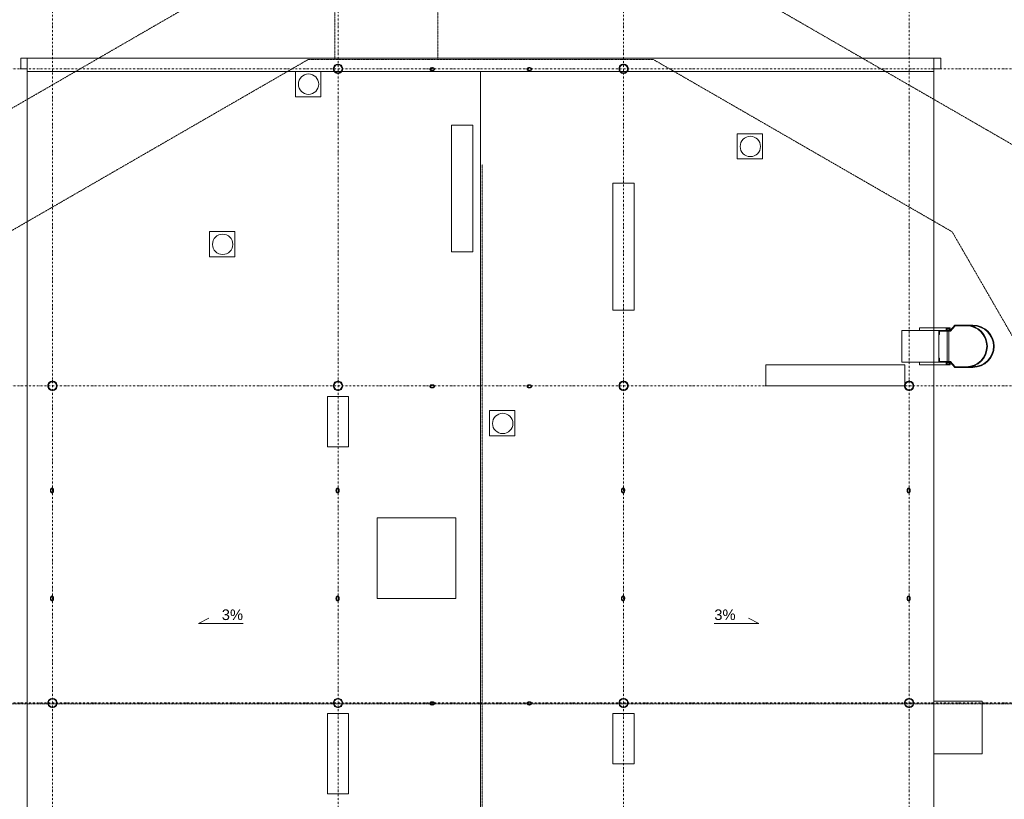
# Model space of a CAD drawing. Header units: centimetres. Extents: x -1589 to 108054, y -205274 to 31709.
# Tile 91 of 256: x 777 to 2639, y 6867 to 8342. Entities that reach past the tile are written whole.
import ezdxf

# ---------------------------------------------------------------- set-up
doc = ezdxf.new("R2010")
doc.units = ezdxf.units.CM
doc.header["$LTSCALE"] = 0.01
doc.header["$MEASUREMENT"] = 0
for name, pattern in [('Kropki i Kreski', [72, 36, -18, 0, -18]), ('Przerywana długa', [100, 50, -50]), ('Wipeout_Contour', [100, 0, -100])]:
    doc.linetypes.add(name, pattern=pattern)
for name, color, linetype in [('2_dachy.ISTN', 7, 'Continuous'), ('2_lądowisko_IFC.ISTN', 7, 'Continuous'), ('2_umeblowanie.ISTN', 7, 'Continuous'), ('2_ściany wewnętrzne.ISTN', 7, 'Continuous'), ('2_ściany zewnętrzne.ISTN', 7, 'Continuous'), ('3_linie 2D .ISTN', 7, 'Continuous'), ('4_osie.ISTN', 7, 'Continuous'), ('5_opisy.K_IR', 7, 'Continuous')]:
    doc.layers.add(name, color=color, linetype=linetype)
doc.styles.add('GENERATED_STYLE_1', font='txt')

msp = doc.modelspace()

# ---------------------------------------------------------------- linework, layer by layer
at = {"layer": '2_lądowisko_IFC.ISTN', "color": 8, "linetype": 'Continuous', "lineweight": 5, "flags": 128}
for points in [[(830.10428, 7646.58617), (831.15543, 7644.28447), (832.81246, 7642.37216), (834.94113, 7641.00414), (837.36899, 7640.29126), (839.89935, 7640.29126), (842.32721, 7641.00414), (844.45588, 7642.37216), (846.11292, 7644.28447), (847.16406, 7646.58617), (847.52417, 7649.09077), (847.16406, 7651.59537), (846.11292, 7653.89707), (844.45588, 7655.80938), (842.32721, 7657.1774), (839.89935, 7657.89028), (837.36899, 7657.89028), (834.94113, 7657.1774), (832.81246, 7655.80938), (831.15543, 7653.89707), (830.10428, 7651.59537), (829.74417, 7649.09077)], [(830.99417, 7649.09077), (831.3681, 7651.45166), (832.45328, 7653.58145), (834.14349, 7655.27166), (836.27328, 7656.35684), (838.63417, 7656.73077), (840.99506, 7656.35684), (843.12485, 7655.27166), (844.81506, 7653.58145), (845.90024, 7651.45166), (846.27417, 7649.09077), (845.90024, 7646.72988), (844.81506, 7644.60009), (843.12485, 7642.90988), (840.99506, 7641.8247), (838.63417, 7641.45077), (836.27328, 7641.8247), (834.14349, 7642.90988), (832.45328, 7644.60009), (831.3681, 7646.72988)], [(1370.10428, 7646.58617), (1371.15543, 7644.28447), (1372.81246, 7642.37216), (1374.94113, 7641.00414), (1377.36899, 7640.29126), (1379.89935, 7640.29126), (1382.32721, 7641.00414), (1384.45588, 7642.37216), (1386.11292, 7644.28447), (1387.16406, 7646.58617), (1387.52417, 7649.09077), (1387.16406, 7651.59537), (1386.11292, 7653.89707), (1384.45588, 7655.80938), (1382.32721, 7657.1774), (1379.89935, 7657.89028), (1377.36899, 7657.89028), (1374.94113, 7657.1774), (1372.81246, 7655.80938), (1371.15543, 7653.89707), (1370.10428, 7651.59537), (1369.74417, 7649.09077)], [(1371.3681, 7651.45166), (1372.45328, 7653.58145), (1374.14349, 7655.27166), (1376.27328, 7656.35684), (1378.63417, 7656.73077), (1380.99506, 7656.35684), (1383.12485, 7655.27166), (1384.81506, 7653.58145), (1385.90024, 7651.45166), (1386.27417, 7649.09077), (1385.90024, 7646.72988), (1384.81506, 7644.60009), (1383.12485, 7642.90988), (1380.99506, 7641.8247), (1378.63417, 7641.45077), (1376.27328, 7641.8247), (1374.14349, 7642.90988), (1372.45328, 7644.60009), (1371.3681, 7646.72988), (1370.99417, 7649.09077)], [(1909.74417, 7649.09077), (1910.10428, 7646.58617), (1911.15543, 7644.28447), (1912.81246, 7642.37216), (1914.94113, 7641.00414), (1917.36899, 7640.29126), (1919.89935, 7640.29126), (1922.32721, 7641.00414), (1924.45588, 7642.37216), (1926.11292, 7644.28447), (1927.16406, 7646.58617), (1927.52417, 7649.09077), (1927.16406, 7651.59537), (1926.11292, 7653.89707), (1924.45588, 7655.80938), (1922.32721, 7657.1774), (1919.89935, 7657.89028), (1917.36899, 7657.89028), (1914.94113, 7657.1774), (1912.81246, 7655.80938), (1911.15543, 7653.89707), (1910.10428, 7651.59537)], [(1911.3681, 7651.45166), (1912.45328, 7653.58145), (1914.14349, 7655.27166), (1916.27328, 7656.35684), (1918.63417, 7656.73077), (1920.99506, 7656.35684), (1923.12485, 7655.27166), (1924.81506, 7653.58145), (1925.90024, 7651.45166), (1926.27417, 7649.09077), (1925.90024, 7646.72988), (1924.81506, 7644.60009), (1923.12485, 7642.90988), (1920.99506, 7641.8247), (1918.63417, 7641.45077), (1916.27328, 7641.8247), (1914.14349, 7642.90988), (1912.45328, 7644.60009), (1911.3681, 7646.72988), (1910.99417, 7649.09077)], [(1552.46722, 7647.70257), (1552.71457, 7647.13698), (1553.11624, 7646.61572), (1553.6568, 7646.15884), (1554.31547, 7645.78389), (1555.06694, 7645.50527), (1555.88234, 7645.3337), (1556.73033, 7645.27577), (1557.57831, 7645.3337), (1558.39371, 7645.50527), (1559.14518, 7645.78389), (1559.80385, 7646.15884), (1560.34441, 7646.61572), (1560.74608, 7647.13698), (1560.99343, 7647.70257), (1561.07695, 7648.29077), (1560.99343, 7648.87897), (1560.74608, 7649.44456), (1560.34441, 7649.96581), (1559.80385, 7650.4227), (1559.14518, 7650.79765), (1558.39371, 7651.07627), (1557.57831, 7651.24784), (1556.73033, 7651.30577), (1555.88234, 7651.24784), (1555.06694, 7651.07627), (1554.31547, 7650.79765), (1553.6568, 7650.4227), (1553.11624, 7649.96581), (1552.71457, 7649.44456), (1552.46722, 7648.87897), (1552.3837, 7648.29077)], [(1553.35802, 7648.75606), (1553.55368, 7649.20347), (1553.87142, 7649.6158), (1554.29903, 7649.97722), (1554.82007, 7650.27382), (1555.41452, 7650.49422), (1556.05953, 7650.62994), (1556.73033, 7650.67577), (1557.40112, 7650.62994), (1558.04613, 7650.49422), (1558.64058, 7650.27382), (1559.16162, 7649.97722), (1559.58923, 7649.6158), (1559.90697, 7649.20347), (1560.10263, 7648.75606), (1560.1687, 7648.29077), (1560.10263, 7647.82548), (1559.90697, 7647.37807), (1559.58923, 7646.96573), (1559.16162, 7646.60432), (1558.64058, 7646.30771), (1558.04613, 7646.08732), (1557.40112, 7645.9516), (1556.73033, 7645.90577), (1556.05953, 7645.9516), (1555.41452, 7646.08732), (1554.82007, 7646.30771), (1554.29903, 7646.60432), (1553.87142, 7646.96573), (1553.55368, 7647.37807), (1553.35802, 7647.82548), (1553.29195, 7648.29077)], [(1736.27491, 7647.70257), (1736.52226, 7647.13698), (1736.92393, 7646.61572), (1737.46449, 7646.15884), (1738.12316, 7645.78389), (1738.87464, 7645.50527), (1739.69003, 7645.3337), (1740.53802, 7645.27577), (1741.386, 7645.3337), (1742.2014, 7645.50527), (1742.95287, 7645.78389), (1743.61155, 7646.15884), (1744.1521, 7646.61572), (1744.55378, 7647.13698), (1744.80112, 7647.70257), (1744.88464, 7648.29077), (1744.80112, 7648.87897), (1744.55378, 7649.44456), (1744.1521, 7649.96581), (1743.61155, 7650.4227), (1742.95287, 7650.79765), (1742.2014, 7651.07627), (1741.386, 7651.24784), (1740.53802, 7651.30577), (1739.69003, 7651.24784), (1738.87464, 7651.07627), (1738.12316, 7650.79765), (1737.46449, 7650.4227), (1736.92393, 7649.96581), (1736.52226, 7649.44456), (1736.27491, 7648.87897), (1736.19139, 7648.29077)], [(1737.09964, 7648.29077), (1737.16571, 7648.75606), (1737.36137, 7649.20347), (1737.67911, 7649.6158), (1738.10672, 7649.97722), (1738.62776, 7650.27382), (1739.22221, 7650.49422), (1739.86722, 7650.62994), (1740.53802, 7650.67577), (1741.20881, 7650.62994), (1741.85383, 7650.49422), (1742.44828, 7650.27382), (1742.96932, 7649.97722), (1743.39692, 7649.6158), (1743.71466, 7649.20347), (1743.91033, 7648.75606), (1743.97639, 7648.29077), (1743.91033, 7647.82548), (1743.71466, 7647.37807), (1743.39692, 7646.96573), (1742.96932, 7646.60432), (1742.44828, 7646.30771), (1741.85383, 7646.08732), (1741.20881, 7645.9516), (1740.53802, 7645.90577), (1739.86722, 7645.9516), (1739.22221, 7646.08732), (1738.62776, 7646.30771), (1738.10672, 7646.60432), (1737.67911, 7646.96573), (1737.36137, 7647.37807), (1737.16571, 7647.82548)], [(834.8771, 7450.30805), (835.04868, 7449.44445), (835.32729, 7448.64856), (835.70224, 7447.95096), (836.15913, 7447.37845), (836.68038, 7446.95304), (837.24597, 7446.69107), (837.83417, 7446.60261), (838.42237, 7446.69107), (838.98796, 7446.95304), (839.50922, 7447.37845), (839.9661, 7447.95096), (840.34105, 7448.64856), (840.61967, 7449.44445), (840.79124, 7450.30805), (840.84917, 7451.20615), (840.79124, 7452.10426), (840.61967, 7452.96785), (840.34105, 7453.76374), (839.9661, 7454.46135), (839.50922, 7455.03386), (838.98796, 7455.45927), (838.42237, 7455.72124), (837.83417, 7455.8097), (837.24597, 7455.72124), (836.68038, 7455.45927), (836.15913, 7455.03386), (835.70224, 7454.46135), (835.32729, 7453.76374), (835.04868, 7452.96785), (834.8771, 7452.10426), (834.81917, 7451.20615)], [(835.495, 7451.9166), (835.63072, 7452.59974), (835.85112, 7453.22932), (836.14772, 7453.78116), (836.50914, 7454.23404), (836.92147, 7454.57056), (837.36888, 7454.77779), (837.83417, 7454.84776), (838.29946, 7454.77779), (838.74687, 7454.57056), (839.15921, 7454.23404), (839.52062, 7453.78116), (839.81723, 7453.22932), (840.03762, 7452.59974), (840.17334, 7451.9166), (840.21917, 7451.20615), (840.17334, 7450.49571), (840.03762, 7449.81257), (839.81723, 7449.18298), (839.52062, 7448.63115), (839.15921, 7448.17827), (838.74687, 7447.84175), (838.29946, 7447.63452), (837.83417, 7447.56455), (837.36888, 7447.63452), (836.92147, 7447.84175), (836.50914, 7448.17827), (836.14772, 7448.63115), (835.85112, 7449.18298), (835.63072, 7449.81257), (835.495, 7450.49571), (835.44917, 7451.20615)], [(1374.8771, 7450.30805), (1375.04868, 7449.44445), (1375.32729, 7448.64856), (1375.70224, 7447.95096), (1376.15913, 7447.37845), (1376.68038, 7446.95304), (1377.24597, 7446.69107), (1377.83417, 7446.60261), (1378.42237, 7446.69107), (1378.98796, 7446.95304), (1379.50922, 7447.37845), (1379.9661, 7447.95096), (1380.34105, 7448.64856), (1380.61967, 7449.44445), (1380.79124, 7450.30805), (1380.84917, 7451.20615), (1380.79124, 7452.10426), (1380.61967, 7452.96785), (1380.34105, 7453.76374), (1379.9661, 7454.46135), (1379.50922, 7455.03386), (1378.98796, 7455.45927), (1378.42237, 7455.72124), (1377.83417, 7455.8097), (1377.24597, 7455.72124), (1376.68038, 7455.45927), (1376.15913, 7455.03386), (1375.70224, 7454.46135), (1375.32729, 7453.76374), (1375.04868, 7452.96785), (1374.8771, 7452.10426), (1374.81917, 7451.20615)], [(1375.495, 7451.9166), (1375.63072, 7452.59974), (1375.85112, 7453.22932), (1376.14772, 7453.78116), (1376.50914, 7454.23404), (1376.92147, 7454.57056), (1377.36888, 7454.77779), (1377.83417, 7454.84776), (1378.29946, 7454.77779), (1378.74687, 7454.57056), (1379.15921, 7454.23404), (1379.52062, 7453.78116), (1379.81723, 7453.22932), (1380.03762, 7452.59974), (1380.17334, 7451.9166), (1380.21917, 7451.20615), (1380.17334, 7450.49571), (1380.03762, 7449.81257), (1379.81723, 7449.18298), (1379.52062, 7448.63115), (1379.15921, 7448.17827), (1378.74687, 7447.84175), (1378.29946, 7447.63452), (1377.83417, 7447.56455), (1377.36888, 7447.63452), (1376.92147, 7447.84175), (1376.50914, 7448.17827), (1376.14772, 7448.63115), (1375.85112, 7449.18298), (1375.63072, 7449.81257), (1375.495, 7450.49571), (1375.44917, 7451.20615)], [(1914.8771, 7450.30805), (1915.04868, 7449.44445), (1915.32729, 7448.64856), (1915.70224, 7447.95096), (1916.15913, 7447.37845), (1916.68038, 7446.95304), (1917.24597, 7446.69107), (1917.83417, 7446.60261), (1918.42237, 7446.69107), (1918.98796, 7446.95304), (1919.50922, 7447.37845), (1919.9661, 7447.95096), (1920.34105, 7448.64856), (1920.61967, 7449.44445), (1920.79124, 7450.30805), (1920.84917, 7451.20615), (1920.79124, 7452.10426), (1920.61967, 7452.96785), (1920.34105, 7453.76374), (1919.9661, 7454.46135), (1919.50922, 7455.03386), (1918.98796, 7455.45927), (1918.42237, 7455.72124), (1917.83417, 7455.8097), (1917.24597, 7455.72124), (1916.68038, 7455.45927), (1916.15913, 7455.03386), (1915.70224, 7454.46135), (1915.32729, 7453.76374), (1915.04868, 7452.96785), (1914.8771, 7452.10426), (1914.81917, 7451.20615)], [(1915.495, 7451.9166), (1915.63072, 7452.59974), (1915.85112, 7453.22932), (1916.14772, 7453.78116), (1916.50914, 7454.23404), (1916.92147, 7454.57056), (1917.36888, 7454.77779), (1917.83417, 7454.84776), (1918.29946, 7454.77779), (1918.74687, 7454.57056), (1919.15921, 7454.23404), (1919.52062, 7453.78116), (1919.81723, 7453.22932), (1920.03762, 7452.59974), (1920.17334, 7451.9166), (1920.21917, 7451.20615), (1920.17334, 7450.49571), (1920.03762, 7449.81257), (1919.81723, 7449.18298), (1919.52062, 7448.63115), (1919.15921, 7448.17827), (1918.74687, 7447.84175), (1918.29946, 7447.63452), (1917.83417, 7447.56455), (1917.36888, 7447.63452), (1916.92147, 7447.84175), (1916.50914, 7448.17827), (1916.14772, 7448.63115), (1915.85112, 7449.18298), (1915.63072, 7449.81257), (1915.495, 7450.49571), (1915.44917, 7451.20615)], [(2454.8771, 7450.30805), (2455.04868, 7449.44445), (2455.32729, 7448.64856), (2455.70224, 7447.95096), (2456.15913, 7447.37845), (2456.68038, 7446.95304), (2457.24597, 7446.69107), (2457.83417, 7446.60261), (2458.42237, 7446.69107), (2458.98796, 7446.95304), (2459.50922, 7447.37845), (2459.9661, 7447.95096), (2460.34105, 7448.64856), (2460.61967, 7449.44445), (2460.79124, 7450.30805), (2460.84917, 7451.20615), (2460.79124, 7452.10426), (2460.61967, 7452.96785), (2460.34105, 7453.76374), (2459.9661, 7454.46135), (2459.50922, 7455.03386), (2458.98796, 7455.45927), (2458.42237, 7455.72124), (2457.83417, 7455.8097), (2457.24597, 7455.72124), (2456.68038, 7455.45927), (2456.15913, 7455.03386), (2455.70224, 7454.46135), (2455.32729, 7453.76374), (2455.04868, 7452.96785), (2454.8771, 7452.10426), (2454.81917, 7451.20615)], [(2455.44917, 7451.20615), (2455.495, 7451.9166), (2455.63072, 7452.59974), (2455.85112, 7453.22932), (2456.14772, 7453.78116), (2456.50914, 7454.23404), (2456.92147, 7454.57056), (2457.36888, 7454.77779), (2457.83417, 7454.84776), (2458.29946, 7454.77779), (2458.74687, 7454.57056), (2459.15921, 7454.23404), (2459.52062, 7453.78116), (2459.81723, 7453.22932), (2460.03762, 7452.59974), (2460.17334, 7451.9166), (2460.21917, 7451.20615), (2460.17334, 7450.49571), (2460.03762, 7449.81257), (2459.81723, 7449.18298), (2459.52062, 7448.63115), (2459.15921, 7448.17827), (2458.74687, 7447.84175), (2458.29946, 7447.63452), (2457.83417, 7447.56455), (2457.36888, 7447.63452), (2456.92147, 7447.84175), (2456.50914, 7448.17827), (2456.14772, 7448.63115), (2455.85112, 7449.18298), (2455.63072, 7449.81257), (2455.495, 7450.49571)], [(834.8771, 7246.07728), (835.04868, 7245.21369), (835.32729, 7244.41779), (835.70224, 7243.72019), (836.15913, 7243.14768), (836.68038, 7242.72227), (837.24597, 7242.4603), (837.83417, 7242.37184), (838.42237, 7242.4603), (838.98796, 7242.72227), (839.50922, 7243.14768), (839.9661, 7243.72019), (840.34105, 7244.41779), (840.61967, 7245.21369), (840.79124, 7246.07728), (840.84917, 7246.97538), (840.79124, 7247.87349), (840.61967, 7248.73708), (840.34105, 7249.53297), (839.9661, 7250.23058), (839.50922, 7250.80309), (838.98796, 7251.2285), (838.42237, 7251.49047), (837.83417, 7251.57893), (837.24597, 7251.49047), (836.68038, 7251.2285), (836.15913, 7250.80309), (835.70224, 7250.23058), (835.32729, 7249.53297), (835.04868, 7248.73708), (834.8771, 7247.87349), (834.81917, 7246.97538)], [(835.44917, 7246.97538), (835.495, 7247.68583), (835.63072, 7248.36897), (835.85112, 7248.99855), (836.14772, 7249.55039), (836.50914, 7250.00327), (836.92147, 7250.33979), (837.36888, 7250.54702), (837.83417, 7250.61699), (838.29946, 7250.54702), (838.74687, 7250.33979), (839.15921, 7250.00327), (839.52062, 7249.55039), (839.81723, 7248.99855), (840.03762, 7248.36897), (840.17334, 7247.68583), (840.21917, 7246.97538), (840.17334, 7246.26494), (840.03762, 7245.5818), (839.81723, 7244.95222), (839.52062, 7244.40038), (839.15921, 7243.9475), (838.74687, 7243.61098), (838.29946, 7243.40375), (837.83417, 7243.33378), (837.36888, 7243.40375), (836.92147, 7243.61098), (836.50914, 7243.9475), (836.14772, 7244.40038), (835.85112, 7244.95222), (835.63072, 7245.5818), (835.495, 7246.26494)], [(1374.81917, 7246.97538), (1374.8771, 7246.07728), (1375.04868, 7245.21369), (1375.32729, 7244.41779), (1375.70224, 7243.72019), (1376.15913, 7243.14768), (1376.68038, 7242.72227), (1377.24597, 7242.4603), (1377.83417, 7242.37184), (1378.42237, 7242.4603), (1378.98796, 7242.72227), (1379.50922, 7243.14768), (1379.9661, 7243.72019), (1380.34105, 7244.41779), (1380.61967, 7245.21369), (1380.79124, 7246.07728), (1380.84917, 7246.97538), (1380.79124, 7247.87349), (1380.61967, 7248.73708), (1380.34105, 7249.53297), (1379.9661, 7250.23058), (1379.50922, 7250.80309), (1378.98796, 7251.2285), (1378.42237, 7251.49047), (1377.83417, 7251.57893), (1377.24597, 7251.49047), (1376.68038, 7251.2285), (1376.15913, 7250.80309), (1375.70224, 7250.23058), (1375.32729, 7249.53297), (1375.04868, 7248.73708), (1374.8771, 7247.87349)], [(1375.44917, 7246.97538), (1375.495, 7247.68583), (1375.63072, 7248.36897), (1375.85112, 7248.99855), (1376.14772, 7249.55039), (1376.50914, 7250.00327), (1376.92147, 7250.33979), (1377.36888, 7250.54702), (1377.83417, 7250.61699), (1378.29946, 7250.54702), (1378.74687, 7250.33979), (1379.15921, 7250.00327), (1379.52062, 7249.55039), (1379.81723, 7248.99855), (1380.03762, 7248.36897), (1380.17334, 7247.68583), (1380.21917, 7246.97538), (1380.17334, 7246.26494), (1380.03762, 7245.5818), (1379.81723, 7244.95222), (1379.52062, 7244.40038), (1379.15921, 7243.9475), (1378.74687, 7243.61098), (1378.29946, 7243.40375), (1377.83417, 7243.33378), (1377.36888, 7243.40375), (1376.92147, 7243.61098), (1376.50914, 7243.9475), (1376.14772, 7244.40038), (1375.85112, 7244.95222), (1375.63072, 7245.5818), (1375.495, 7246.26494)], [(1914.81917, 7246.97538), (1914.8771, 7246.07728), (1915.04868, 7245.21369), (1915.32729, 7244.41779), (1915.70224, 7243.72019), (1916.15913, 7243.14768), (1916.68038, 7242.72227), (1917.24597, 7242.4603), (1917.83417, 7242.37184), (1918.42237, 7242.4603), (1918.98796, 7242.72227), (1919.50922, 7243.14768), (1919.9661, 7243.72019), (1920.34105, 7244.41779), (1920.61967, 7245.21369), (1920.79124, 7246.07728), (1920.84917, 7246.97538), (1920.79124, 7247.87349), (1920.61967, 7248.73708), (1920.34105, 7249.53297), (1919.9661, 7250.23058), (1919.50922, 7250.80309), (1918.98796, 7251.2285), (1918.42237, 7251.49047), (1917.83417, 7251.57893), (1917.24597, 7251.49047), (1916.68038, 7251.2285), (1916.15913, 7250.80309), (1915.70224, 7250.23058), (1915.32729, 7249.53297), (1915.04868, 7248.73708), (1914.8771, 7247.87349)], [(1915.495, 7247.68583), (1915.63072, 7248.36897), (1915.85112, 7248.99855), (1916.14772, 7249.55039), (1916.50914, 7250.00327), (1916.92147, 7250.33979), (1917.36888, 7250.54702), (1917.83417, 7250.61699), (1918.29946, 7250.54702), (1918.74687, 7250.33979), (1919.15921, 7250.00327), (1919.52062, 7249.55039), (1919.81723, 7248.99855), (1920.03762, 7248.36897), (1920.17334, 7247.68583), (1920.21917, 7246.97538), (1920.17334, 7246.26494), (1920.03762, 7245.5818), (1919.81723, 7244.95222), (1919.52062, 7244.40038), (1919.15921, 7243.9475), (1918.74687, 7243.61098), (1918.29946, 7243.40375), (1917.83417, 7243.33378), (1917.36888, 7243.40375), (1916.92147, 7243.61098), (1916.50914, 7243.9475), (1916.14772, 7244.40038), (1915.85112, 7244.95222), (1915.63072, 7245.5818), (1915.495, 7246.26494), (1915.44917, 7246.97538)], [(2454.81917, 7246.97538), (2454.8771, 7246.07728), (2455.04868, 7245.21369), (2455.32729, 7244.41779), (2455.70224, 7243.72019), (2456.15913, 7243.14768), (2456.68038, 7242.72227), (2457.24597, 7242.4603), (2457.83417, 7242.37184), (2458.42237, 7242.4603), (2458.98796, 7242.72227), (2459.50922, 7243.14768), (2459.9661, 7243.72019), (2460.34105, 7244.41779), (2460.61967, 7245.21369), (2460.79124, 7246.07728), (2460.84917, 7246.97538), (2460.79124, 7247.87349), (2460.61967, 7248.73708), (2460.34105, 7249.53297), (2459.9661, 7250.23058), (2459.50922, 7250.80309), (2458.98796, 7251.2285), (2458.42237, 7251.49047), (2457.83417, 7251.57893), (2457.24597, 7251.49047), (2456.68038, 7251.2285), (2456.15913, 7250.80309), (2455.70224, 7250.23058), (2455.32729, 7249.53297), (2455.04868, 7248.73708), (2454.8771, 7247.87349)], [(2455.495, 7247.68583), (2455.63072, 7248.36897), (2455.85112, 7248.99855), (2456.14772, 7249.55039), (2456.50914, 7250.00327), (2456.92147, 7250.33979), (2457.36888, 7250.54702), (2457.83417, 7250.61699), (2458.29946, 7250.54702), (2458.74687, 7250.33979), (2459.15921, 7250.00327), (2459.52062, 7249.55039), (2459.81723, 7248.99855), (2460.03762, 7248.36897), (2460.17334, 7247.68583), (2460.21917, 7246.97538), (2460.17334, 7246.26494), (2460.03762, 7245.5818), (2459.81723, 7244.95222), (2459.52062, 7244.40038), (2459.15921, 7243.9475), (2458.74687, 7243.61098), (2458.29946, 7243.40375), (2457.83417, 7243.33378), (2457.36888, 7243.40375), (2456.92147, 7243.61098), (2456.50914, 7243.9475), (2456.14772, 7244.40038), (2455.85112, 7244.95222), (2455.63072, 7245.5818), (2455.495, 7246.26494), (2455.44917, 7246.97538)], [(829.74417, 7049.09077), (830.10428, 7046.58617), (831.15543, 7044.28447), (832.81246, 7042.37216), (834.94113, 7041.00414), (837.36899, 7040.29126), (839.89935, 7040.29126), (842.32721, 7041.00414), (844.45588, 7042.37216), (846.11292, 7044.28447), (847.16406, 7046.58617), (847.52417, 7049.09077), (847.16406, 7051.59537), (846.11292, 7053.89707), (844.45588, 7055.80938), (842.32721, 7057.1774), (839.89935, 7057.89028), (837.36899, 7057.89028), (834.94113, 7057.1774), (832.81246, 7055.80938), (831.15543, 7053.89707), (830.10428, 7051.59537)], [(1369.74417, 7049.09077), (1370.10428, 7046.58617), (1371.15543, 7044.28447), (1372.81246, 7042.37216), (1374.94113, 7041.00414), (1377.36899, 7040.29126), (1379.89935, 7040.29126), (1382.32721, 7041.00414), (1384.45588, 7042.37216), (1386.11292, 7044.28447), (1387.16406, 7046.58617), (1387.52417, 7049.09077), (1387.16406, 7051.59537), (1386.11292, 7053.89707), (1384.45588, 7055.80938), (1382.32721, 7057.1774), (1379.89935, 7057.89028), (1377.36899, 7057.89028), (1374.94113, 7057.1774), (1372.81246, 7055.80938), (1371.15543, 7053.89707), (1370.10428, 7051.59537)], [(1910.10428, 7046.58617), (1911.15543, 7044.28447), (1912.81246, 7042.37216), (1914.94113, 7041.00414), (1917.36899, 7040.29126), (1919.89935, 7040.29126), (1922.32721, 7041.00414), (1924.45588, 7042.37216), (1926.11292, 7044.28447), (1927.16406, 7046.58617), (1927.52417, 7049.09077), (1927.16406, 7051.59537), (1926.11292, 7053.89707), (1924.45588, 7055.80938), (1922.32721, 7057.1774), (1919.89935, 7057.89028), (1917.36899, 7057.89028), (1914.94113, 7057.1774), (1912.81246, 7055.80938), (1911.15543, 7053.89707), (1910.10428, 7051.59537), (1909.74417, 7049.09077)], [(2449.74417, 7049.09077), (2450.10428, 7046.58617), (2451.15543, 7044.28447), (2452.81246, 7042.37216), (2454.94113, 7041.00414), (2457.36899, 7040.29126), (2459.89935, 7040.29126), (2462.32721, 7041.00414), (2464.45588, 7042.37216), (2466.11292, 7044.28447), (2467.16406, 7046.58617), (2467.52417, 7049.09077), (2467.16406, 7051.59537), (2466.11292, 7053.89707), (2464.45588, 7055.80938), (2462.32721, 7057.1774), (2459.89935, 7057.89028), (2457.36899, 7057.89028), (2454.94113, 7057.1774), (2452.81246, 7055.80938), (2451.15543, 7053.89707), (2450.10428, 7051.59537)], [(831.3681, 7051.45166), (832.45328, 7053.58145), (834.14349, 7055.27166), (836.27328, 7056.35684), (838.63417, 7056.73077), (840.99506, 7056.35684), (843.12485, 7055.27166), (844.81506, 7053.58145), (845.90024, 7051.45166), (846.27417, 7049.09077), (845.90024, 7046.72988), (844.81506, 7044.60009), (843.12485, 7042.90988), (840.99506, 7041.8247), (838.63417, 7041.45077), (836.27328, 7041.8247), (834.14349, 7042.90988), (832.45328, 7044.60009), (831.3681, 7046.72988), (830.99417, 7049.09077)], [(1371.3681, 7051.45166), (1372.45328, 7053.58145), (1374.14349, 7055.27166), (1376.27328, 7056.35684), (1378.63417, 7056.73077), (1380.99506, 7056.35684), (1383.12485, 7055.27166), (1384.81506, 7053.58145), (1385.90024, 7051.45166), (1386.27417, 7049.09077), (1385.90024, 7046.72988), (1384.81506, 7044.60009), (1383.12485, 7042.90988), (1380.99506, 7041.8247), (1378.63417, 7041.45077), (1376.27328, 7041.8247), (1374.14349, 7042.90988), (1372.45328, 7044.60009), (1371.3681, 7046.72988), (1370.99417, 7049.09077)], [(1552.3837, 7048.29077), (1552.46722, 7047.70257), (1552.71457, 7047.13698), (1553.11624, 7046.61572), (1553.6568, 7046.15884), (1554.31547, 7045.78389), (1555.06694, 7045.50527), (1555.88234, 7045.3337), (1556.73033, 7045.27577), (1557.57831, 7045.3337), (1558.39371, 7045.50527), (1559.14518, 7045.78389), (1559.80385, 7046.15884), (1560.34441, 7046.61572), (1560.74608, 7047.13698), (1560.99343, 7047.70257), (1561.07695, 7048.29077), (1560.99343, 7048.87897), (1560.74608, 7049.44456), (1560.34441, 7049.96581), (1559.80385, 7050.4227), (1559.14518, 7050.79765), (1558.39371, 7051.07627), (1557.57831, 7051.24784), (1556.73033, 7051.30577), (1555.88234, 7051.24784), (1555.06694, 7051.07627), (1554.31547, 7050.79765), (1553.6568, 7050.4227), (1553.11624, 7049.96581), (1552.71457, 7049.44456), (1552.46722, 7048.87897)], [(1553.35802, 7048.75606), (1553.55368, 7049.20347), (1553.87142, 7049.6158), (1554.29903, 7049.97722), (1554.82007, 7050.27382), (1555.41452, 7050.49422), (1556.05953, 7050.62994), (1556.73033, 7050.67577), (1557.40112, 7050.62994), (1558.04613, 7050.49422), (1558.64058, 7050.27382), (1559.16162, 7049.97722), (1559.58923, 7049.6158), (1559.90697, 7049.20347), (1560.10263, 7048.75606), (1560.1687, 7048.29077), (1560.10263, 7047.82548), (1559.90697, 7047.37807), (1559.58923, 7046.96573), (1559.16162, 7046.60432), (1558.64058, 7046.30771), (1558.04613, 7046.08732), (1557.40112, 7045.9516), (1556.73033, 7045.90577), (1556.05953, 7045.9516), (1555.41452, 7046.08732), (1554.82007, 7046.30771), (1554.29903, 7046.60432), (1553.87142, 7046.96573), (1553.55368, 7047.37807), (1553.35802, 7047.82548), (1553.29195, 7048.29077)], [(1736.19139, 7048.29077), (1736.27491, 7047.70257), (1736.52226, 7047.13698), (1736.92393, 7046.61572), (1737.46449, 7046.15884), (1738.12316, 7045.78389), (1738.87464, 7045.50527), (1739.69003, 7045.3337), (1740.53802, 7045.27577), (1741.386, 7045.3337), (1742.2014, 7045.50527), (1742.95287, 7045.78389), (1743.61155, 7046.15884), (1744.1521, 7046.61572), (1744.55378, 7047.13698), (1744.80112, 7047.70257), (1744.88464, 7048.29077), (1744.80112, 7048.87897), (1744.55378, 7049.44456), (1744.1521, 7049.96581), (1743.61155, 7050.4227), (1742.95287, 7050.79765), (1742.2014, 7051.07627), (1741.386, 7051.24784), (1740.53802, 7051.30577), (1739.69003, 7051.24784), (1738.87464, 7051.07627), (1738.12316, 7050.79765), (1737.46449, 7050.4227), (1736.92393, 7049.96581), (1736.52226, 7049.44456), (1736.27491, 7048.87897)], [(1737.09964, 7048.29077), (1737.16571, 7048.75606), (1737.36137, 7049.20347), (1737.67911, 7049.6158), (1738.10672, 7049.97722), (1738.62776, 7050.27382), (1739.22221, 7050.49422), (1739.86722, 7050.62994), (1740.53802, 7050.67577), (1741.20881, 7050.62994), (1741.85383, 7050.49422), (1742.44828, 7050.27382), (1742.96932, 7049.97722), (1743.39692, 7049.6158), (1743.71466, 7049.20347), (1743.91033, 7048.75606), (1743.97639, 7048.29077), (1743.91033, 7047.82548), (1743.71466, 7047.37807), (1743.39692, 7046.96573), (1742.96932, 7046.60432), (1742.44828, 7046.30771), (1741.85383, 7046.08732), (1741.20881, 7045.9516), (1740.53802, 7045.90577), (1739.86722, 7045.9516), (1739.22221, 7046.08732), (1738.62776, 7046.30771), (1738.10672, 7046.60432), (1737.67911, 7046.96573), (1737.36137, 7047.37807), (1737.16571, 7047.82548)], [(1910.99417, 7049.09077), (1911.3681, 7051.45166), (1912.45328, 7053.58145), (1914.14349, 7055.27166), (1916.27328, 7056.35684), (1918.63417, 7056.73077), (1920.99506, 7056.35684), (1923.12485, 7055.27166), (1924.81506, 7053.58145), (1925.90024, 7051.45166), (1926.27417, 7049.09077), (1925.90024, 7046.72988), (1924.81506, 7044.60009), (1923.12485, 7042.90988), (1920.99506, 7041.8247), (1918.63417, 7041.45077), (1916.27328, 7041.8247), (1914.14349, 7042.90988), (1912.45328, 7044.60009), (1911.3681, 7046.72988)], [(2451.3681, 7051.45166), (2452.45328, 7053.58145), (2454.14349, 7055.27166), (2456.27328, 7056.35684), (2458.63417, 7056.73077), (2460.99506, 7056.35684), (2463.12485, 7055.27166), (2464.81506, 7053.58145), (2465.90024, 7051.45166), (2466.27417, 7049.09077), (2465.90024, 7046.72988), (2464.81506, 7044.60009), (2463.12485, 7042.90988), (2460.99506, 7041.8247), (2458.63417, 7041.45077), (2456.27328, 7041.8247), (2454.14349, 7042.90988), (2452.45328, 7044.60009), (2451.3681, 7046.72988), (2450.99417, 7049.09077)]]:
    msp.add_lwpolyline(points, close=True, dxfattribs=at)
at = {"layer": '2_umeblowanie.ISTN', "color": 8, "linetype": 'Continuous', "lineweight": 5}
for p, q in [((2514.65699, 7753.85077), (2444.65699, 7753.85077)), ((2528.62699, 7758.93077), (2478.62699, 7758.93077)), ((2478.62699, 7758.93077), (2478.62699, 7753.85077)), ((2478.62699, 7753.85077), (2528.62699, 7753.85077)), ((2514.65699, 7753.85077), (2536.24699, 7753.85077)), ((2514.65699, 7746.23077), (2514.65699, 7753.85077)), ((2514.65699, 7753.85077), (2536.24699, 7753.85077)), ((2514.65699, 7746.23077), (2514.65699, 7753.85077)), ((2514.65699, 7694.17077), (2514.65699, 7753.85077)), ((2515.92699, 7752.58077), (2515.92699, 7746.23077)), ((2536.88199, 7752.58077), (2515.92699, 7752.58077)), ((2515.92699, 7752.58077), (2515.92699, 7746.23077)), ((2536.88199, 7752.58077), (2515.92699, 7752.58077)), ((2536.24699, 7758.93077), (2528.62699, 7758.93077)), ((2528.62699, 7758.93077), (2528.62699, 7753.85077)), ((2528.62699, 7753.85077), (2528.62699, 7758.93077)), ((2528.62699, 7753.85077), (2536.24699, 7753.85077)), ((2529.89699, 7755.12077), (2529.89699, 7757.66077)), ((2529.89699, 7757.66077), (2534.97699, 7757.66077)), ((2534.97699, 7755.12077), (2529.89699, 7755.12077)), ((2533.93699, 7752.58077), (2530.93699, 7752.58077)), ((2530.93699, 7752.58077), (2530.93699, 7695.44077)), ((2533.93699, 7695.44077), (2533.93699, 7752.58077)), ((2534.97699, 7757.66077), (2534.97699, 7755.12077)), ((2536.24699, 7753.85077), (2545.13699, 7764.01077)), ((2536.24699, 7753.85077), (2545.13699, 7764.01077)), ((2536.24699, 7753.85077), (2536.24699, 7758.93077)), ((2545.77199, 7762.74077), (2536.88199, 7752.58077)), ((2545.77199, 7762.74077), (2536.88199, 7752.58077)), ((2545.13699, 7764.01077), (2579.42699, 7764.01077)), ((2545.13699, 7764.01077), (2566.72699, 7764.01077)), ((2579.42699, 7762.74077), (2545.77199, 7762.74077)), ((2566.72699, 7762.74077), (2545.77199, 7762.74077)), ((2515.92699, 7746.23077), (2514.65699, 7746.23077)), ((2515.92699, 7746.23077), (2514.65699, 7746.23077)), ((2478.62699, 7694.17077), (2478.62699, 7689.09077)), ((2528.62699, 7694.17077), (2478.62699, 7694.17077)), ((2514.65699, 7701.79077), (2515.92699, 7701.79077)), ((2514.65699, 7694.17077), (2514.65699, 7701.79077)), ((2514.65699, 7701.79077), (2515.92699, 7701.79077)), ((2514.65699, 7694.17077), (2514.65699, 7701.79077)), ((2536.24699, 7694.17077), (2514.65699, 7694.17077)), ((2536.24699, 7694.17077), (2514.65699, 7694.17077)), ((2515.92699, 7701.79077), (2515.92699, 7695.44077)), ((2515.92699, 7701.79077), (2515.92699, 7695.44077)), ((2515.92699, 7695.44077), (2536.88199, 7695.44077)), ((2515.92699, 7695.44077), (2536.88199, 7695.44077)), ((2528.62699, 7694.17077), (2528.62699, 7689.09077)), ((2536.24699, 7694.17077), (2528.62699, 7694.17077)), ((2528.62699, 7689.09077), (2528.62699, 7694.17077)), ((2529.89699, 7692.90077), (2529.89699, 7690.36077)), ((2534.97699, 7692.90077), (2529.89699, 7692.90077)), ((2530.93699, 7695.44077), (2533.93699, 7695.44077)), ((2534.97699, 7690.36077), (2534.97699, 7692.90077)), ((2536.24699, 7689.09077), (2536.24699, 7694.17077)), ((2545.13699, 7684.01077), (2536.24699, 7694.17077)), ((2545.13699, 7684.01077), (2536.24699, 7694.17077)), ((2536.88199, 7695.44077), (2545.77199, 7685.28077)), ((2536.88199, 7695.44077), (2545.77199, 7685.28077)), ((2478.62699, 7689.09077), (2528.62699, 7689.09077)), ((2528.62699, 7689.09077), (2536.24699, 7689.09077)), ((2529.89699, 7690.36077), (2534.97699, 7690.36077)), ((2579.42699, 7684.01077), (2545.13699, 7684.01077)), ((2566.72699, 7684.01077), (2545.13699, 7684.01077)), ((2545.77199, 7685.28077), (2579.42699, 7685.28077)), ((2545.77199, 7685.28077), (2566.72699, 7685.28077))]:
    msp.add_line(p, q, dxfattribs=at)
for centre, radius in [((2566.72699, 7724.01077), 40), ((2566.72699, 7724.01077), 38.73), ((2579.42699, 7724.01077), 40), ((2579.42699, 7724.01077), 38.73)]:
    msp.add_arc(centre, radius, 270, 90, dxfattribs=at)
at = {"layer": '3_linie 2D .ISTN', "color": 8, "linetype": 'Continuous', "lineweight": 5}
for p, q in [((778.63417, 8269.14459), (778.63417, 8249.14459)), ((2518.63417, 8249.14459), (2518.63417, 8269.14459)), ((1345.83481, 8196.24534), (1297.93557, 8196.24534)), ((2133.47414, 8078.3334), (2133.47414, 8126.23264)), ((2133.47414, 8126.23264), (2181.37339, 8126.23264)), ((2181.37339, 8126.23264), (2181.37339, 8078.3334)), ((2181.37339, 8078.3334), (2133.47414, 8078.3334)), ((1135.56351, 7893.19688), (1135.56351, 7941.09613)), ((1135.56351, 7941.09613), (1183.46276, 7941.09613)), ((1183.46276, 7941.09613), (1183.46276, 7893.19688)), ((1183.46276, 7893.19688), (1135.56351, 7893.19688)), ((1665.14036, 7554.31896), (1665.14036, 7602.2182)), ((1665.14036, 7602.2182), (1713.0396, 7602.2182)), ((1713.0396, 7602.2182), (1713.0396, 7554.31896)), ((1713.0396, 7554.31896), (1665.14036, 7554.31896)), ((1452.88476, 7399.46895), (1601.15654, 7399.46895)), ((1452.88476, 7246.77115), (1452.88476, 7399.46895)), ((1601.15654, 7399.46895), (1601.15654, 7246.77115)), ((1601.15654, 7246.77115), (1452.88476, 7246.77115)), ((2596.64169, 7052.54474), (2505.57269, 7052.54474)), ((2505.57269, 7052.54474), (2505.57269, 6953.18578)), ((2596.64169, 6953.18578), (2596.64169, 7052.54474)), ((2505.57269, 6953.18578), (2596.64169, 6953.18578))]:
    msp.add_line(p, q, dxfattribs=at)
at = {"layer": '3_linie 2D .ISTN', "color": 8, "linetype": 'Przerywana długa', "lineweight": 5}
for p, q in [((1651.12298, 8068.19518), (1651.12298, 6026.39518)), ((630.22293, 7047.29514), (2868.62298, 7047.28515))]:
    msp.add_line(p, q, dxfattribs=at)
at = {"layer": '3_linie 2D .ISTN', "color": 8, "linetype": 'Continuous', "lineweight": 5}
for centre in [(2158.41891, 8101.99104), (1160.50828, 7916.85452), (1690.08513, 7577.97659)]:
    msp.add_circle(centre, 19.25079, dxfattribs=at)
at = {"layer": '4_osie.ISTN', "color": 7, "linetype": 'Kropki i Kreski', "lineweight": 0, "ltscale": 10}
msp.add_line((3732.51489, 7049.09077), (-339.90098, 7049.09077), dxfattribs=at)
at = {"layer": '5_opisy.K_IR', "color": 8, "linetype": 'Continuous', "lineweight": 5}
for p, q in [((1134.51388, 7209.65765), (1114.51388, 7199.65765)), ((2154.78344, 7209.65765), (2174.78344, 7199.65765)), ((1199.08775, 7199.65765), (1114.51388, 7199.65765)), ((2090.20956, 7199.65765), (2174.78344, 7199.65765))]:
    msp.add_line(p, q, dxfattribs=at)

# ---------------------------------------------------------------- texts
at = {"layer": '5_opisy.K_IR', "color": 8, "lineweight": 5, "char_height": 20, "style": 'GENERATED_STYLE_1'}
for s, insert, attachment_point in [('\\A1;{\\pqr;\\fArial|b0|i0|c238|p38;3%}', (1199.08775, 7205.78837), 9), ('\\A1;{\\pql;\\fArial|b0|i0|c238|p38;3%}', (2090.20956, 7205.78837), 7)]:
    msp.add_mtext(s, dxfattribs=dict(at, insert=insert, attachment_point=attachment_point))

# ---------------------------------------------------------------- wipeouts: each hides what was drawn before it
at = {"color": 8, "linetype": 'Wipeout_Contour', "lineweight": 5, "ltscale": 9134.867651}
msp.add_wipeout([(1898.63417, 8032.4272), (1898.63417, 7792.56341), (1938.63417, 7792.56341), (1938.63417, 8032.4272)], dxfattribs=at).dxf.layer = '2_ściany wewnętrzne.ISTN'
at = {"color": 8, "linetype": 'Wipeout_Contour', "lineweight": 5, "ltscale": 10090.313189}
msp.add_wipeout([(2450.63417, 7689.09077), (2187.54809, 7689.09077), (2187.54809, 7649.09077), (2450.63417, 7649.09077)], dxfattribs=at).dxf.layer = '2_ściany wewnętrzne.ISTN'
at = {"color": 8, "linetype": 'Wipeout_Contour', "lineweight": 5, "ltscale": 6595.081808}
msp.add_wipeout([(1358.63417, 7629.09077), (1358.63417, 7533.71424), (1398.63417, 7533.71424), (1398.63417, 7629.09077)], dxfattribs=at).dxf.layer = '2_ściany wewnętrzne.ISTN'
at = {"color": 8, "linetype": 'Wipeout_Contour', "lineweight": 5, "ltscale": 5631.082447}
msp.add_wipeout([(1358.63417, 7029.05427), (1358.63417, 6876.94972), (1398.63417, 6876.94972), (1398.63417, 7029.05427)], dxfattribs=at).dxf.layer = '2_ściany wewnętrzne.ISTN'
at = {"color": 8, "linetype": 'Wipeout_Contour', "lineweight": 5, "ltscale": 7772.183234}
msp.add_wipeout([(1898.63417, 7029.09077), (1898.63417, 6933.71424), (1938.63417, 6933.71424), (1938.63417, 7029.09077)], dxfattribs=at).dxf.layer = '2_ściany wewnętrzne.ISTN'
at = {"color": 8, "linetype": 'Wipeout_Contour', "lineweight": 5, "ltscale": 9453.590512}
msp.add_wipeout([(790.56265, 8244.14459), (2505.57269, 8244.14459), (2505.57269, 8269.14459), (790.56265, 8269.14459)], dxfattribs=at).dxf.layer = '2_ściany zewnętrzne.ISTN'
at = {"color": 8, "linetype": 'Wipeout_Contour', "lineweight": 5, "ltscale": 8409.436482}
msp.add_wipeout([(1593.42299, 8142.62282), (1593.42299, 7902.75904), (1633.42299, 7902.75904), (1633.42299, 8142.62282)], dxfattribs=at).dxf.layer = '2_ściany zewnętrzne.ISTN'

# ---------------------------------------------------------------- next in the draw order: linework, layer by layer
at = {"layer": '2_dachy.ISTN', "color": 8, "linetype": 'Continuous', "lineweight": 5, "flags": 128}
for points in [[(790.56265, 5854.09077), (790.56265, 8244.14459)], [(790.56265, 8244.14459), (1648.06767, 8244.14459)], [(1648.06767, 8244.14459), (1648.06767, 5854.09077)], [(1648.06767, 5854.09077), (1648.06767, 8244.14459)], [(1648.06767, 8244.14459), (2505.57269, 8244.14459)], [(2505.57269, 8244.14459), (2505.57269, 5854.09077)]]:
    msp.add_lwpolyline(points, dxfattribs=at)
at = {"layer": '2_lądowisko_IFC.ISTN', "color": 8, "linetype": 'Continuous', "lineweight": 5, "flags": 128}
for points in [[(1370.10428, 8246.58617), (1371.15543, 8244.28447), (1372.81246, 8242.37216), (1374.94113, 8241.00414), (1377.36899, 8240.29126), (1379.89935, 8240.29126), (1382.32721, 8241.00414), (1384.45588, 8242.37216), (1386.11292, 8244.28447), (1387.16406, 8246.58617), (1387.52417, 8249.09077), (1387.16406, 8251.59537), (1386.11292, 8253.89707), (1384.45588, 8255.80938), (1382.32721, 8257.1774), (1379.89935, 8257.89028), (1377.36899, 8257.89028), (1374.94113, 8257.1774), (1372.81246, 8255.80938), (1371.15543, 8253.89707), (1370.10428, 8251.59537), (1369.74417, 8249.09077)], [(1370.99417, 8249.09077), (1371.3681, 8251.45166), (1372.45328, 8253.58145), (1374.14349, 8255.27166), (1376.27328, 8256.35684), (1378.63417, 8256.73077), (1380.99506, 8256.35684), (1383.12485, 8255.27166), (1384.81506, 8253.58145), (1385.90024, 8251.45166), (1386.27417, 8249.09077), (1385.90024, 8246.72988), (1384.81506, 8244.60009), (1383.12485, 8242.90988), (1380.99506, 8241.8247), (1378.63417, 8241.45077), (1376.27328, 8241.8247), (1374.14349, 8242.90988), (1372.45328, 8244.60009), (1371.3681, 8246.72988)], [(1552.3837, 8248.29077), (1552.46722, 8247.70257), (1552.71457, 8247.13698), (1553.11624, 8246.61572), (1553.6568, 8246.15884), (1554.31547, 8245.78389), (1555.06694, 8245.50527), (1555.88234, 8245.3337), (1556.73033, 8245.27577), (1557.57831, 8245.3337), (1558.39371, 8245.50527), (1559.14518, 8245.78389), (1559.80385, 8246.15884), (1560.34441, 8246.61572), (1560.74608, 8247.13698), (1560.99343, 8247.70257), (1561.07695, 8248.29077), (1560.99343, 8248.87897), (1560.74608, 8249.44456), (1560.34441, 8249.96581), (1559.80385, 8250.4227), (1559.14518, 8250.79765), (1558.39371, 8251.07627), (1557.57831, 8251.24784), (1556.73033, 8251.30577), (1555.88234, 8251.24784), (1555.06694, 8251.07627), (1554.31547, 8250.79765), (1553.6568, 8250.4227), (1553.11624, 8249.96581), (1552.71457, 8249.44456), (1552.46722, 8248.87897)], [(1553.29195, 8248.29077), (1553.35802, 8248.75606), (1553.55368, 8249.20347), (1553.87142, 8249.6158), (1554.29903, 8249.97722), (1554.82007, 8250.27382), (1555.41452, 8250.49422), (1556.05953, 8250.62994), (1556.73033, 8250.67577), (1557.40112, 8250.62994), (1558.04613, 8250.49422), (1558.64058, 8250.27382), (1559.16162, 8249.97722), (1559.58923, 8249.6158), (1559.90697, 8249.20347), (1560.10263, 8248.75606), (1560.1687, 8248.29077), (1560.10263, 8247.82548), (1559.90697, 8247.37807), (1559.58923, 8246.96573), (1559.16162, 8246.60432), (1558.64058, 8246.30771), (1558.04613, 8246.08732), (1557.40112, 8245.9516), (1556.73033, 8245.90577), (1556.05953, 8245.9516), (1555.41452, 8246.08732), (1554.82007, 8246.30771), (1554.29903, 8246.60432), (1553.87142, 8246.96573), (1553.55368, 8247.37807), (1553.35802, 8247.82548)], [(1736.19139, 8248.29077), (1736.27491, 8247.70257), (1736.52226, 8247.13698), (1736.92393, 8246.61572), (1737.46449, 8246.15884), (1738.12316, 8245.78389), (1738.87464, 8245.50527), (1739.69003, 8245.3337), (1740.53802, 8245.27577), (1741.386, 8245.3337), (1742.2014, 8245.50527), (1742.95287, 8245.78389), (1743.61155, 8246.15884), (1744.1521, 8246.61572), (1744.55378, 8247.13698), (1744.80112, 8247.70257), (1744.88464, 8248.29077), (1744.80112, 8248.87897), (1744.55378, 8249.44456), (1744.1521, 8249.96581), (1743.61155, 8250.4227), (1742.95287, 8250.79765), (1742.2014, 8251.07627), (1741.386, 8251.24784), (1740.53802, 8251.30577), (1739.69003, 8251.24784), (1738.87464, 8251.07627), (1738.12316, 8250.79765), (1737.46449, 8250.4227), (1736.92393, 8249.96581), (1736.52226, 8249.44456), (1736.27491, 8248.87897)], [(1737.09964, 8248.29077), (1737.16571, 8248.75606), (1737.36137, 8249.20347), (1737.67911, 8249.6158), (1738.10672, 8249.97722), (1738.62776, 8250.27382), (1739.22221, 8250.49422), (1739.86722, 8250.62994), (1740.53802, 8250.67577), (1741.20881, 8250.62994), (1741.85383, 8250.49422), (1742.44828, 8250.27382), (1742.96932, 8249.97722), (1743.39692, 8249.6158), (1743.71466, 8249.20347), (1743.91033, 8248.75606), (1743.97639, 8248.29077), (1743.91033, 8247.82548), (1743.71466, 8247.37807), (1743.39692, 8246.96573), (1742.96932, 8246.60432), (1742.44828, 8246.30771), (1741.85383, 8246.08732), (1741.20881, 8245.9516), (1740.53802, 8245.90577), (1739.86722, 8245.9516), (1739.22221, 8246.08732), (1738.62776, 8246.30771), (1738.10672, 8246.60432), (1737.67911, 8246.96573), (1737.36137, 8247.37807), (1737.16571, 8247.82548)], [(1909.74417, 8249.09077), (1910.10428, 8246.58617), (1911.15543, 8244.28447), (1912.81246, 8242.37216), (1914.94113, 8241.00414), (1917.36899, 8240.29126), (1919.89935, 8240.29126), (1922.32721, 8241.00414), (1924.45588, 8242.37216), (1926.11292, 8244.28447), (1927.16406, 8246.58617), (1927.52417, 8249.09077), (1927.16406, 8251.59537), (1926.11292, 8253.89707), (1924.45588, 8255.80938), (1922.32721, 8257.1774), (1919.89935, 8257.89028), (1917.36899, 8257.89028), (1914.94113, 8257.1774), (1912.81246, 8255.80938), (1911.15543, 8253.89707), (1910.10428, 8251.59537)], [(1911.3681, 8251.45166), (1912.45328, 8253.58145), (1914.14349, 8255.27166), (1916.27328, 8256.35684), (1918.63417, 8256.73077), (1920.99506, 8256.35684), (1923.12485, 8255.27166), (1924.81506, 8253.58145), (1925.90024, 8251.45166), (1926.27417, 8249.09077), (1925.90024, 8246.72988), (1924.81506, 8244.60009), (1923.12485, 8242.90988), (1920.99506, 8241.8247), (1918.63417, 8241.45077), (1916.27328, 8241.8247), (1914.14349, 8242.90988), (1912.45328, 8244.60009), (1911.3681, 8246.72988), (1910.99417, 8249.09077)], [(2449.74417, 7649.09077), (2450.10428, 7646.58617), (2451.15543, 7644.28447), (2452.81246, 7642.37216), (2454.94113, 7641.00414), (2457.36899, 7640.29126), (2459.89935, 7640.29126), (2462.32721, 7641.00414), (2464.45588, 7642.37216), (2466.11292, 7644.28447), (2467.16406, 7646.58617), (2467.52417, 7649.09077), (2467.16406, 7651.59537), (2466.11292, 7653.89707), (2464.45588, 7655.80938), (2462.32721, 7657.1774), (2459.89935, 7657.89028), (2457.36899, 7657.89028), (2454.94113, 7657.1774), (2452.81246, 7655.80938), (2451.15543, 7653.89707), (2450.10428, 7651.59537)], [(2450.99417, 7649.09077), (2451.3681, 7651.45166), (2452.45328, 7653.58145), (2454.14349, 7655.27166), (2456.27328, 7656.35684), (2458.63417, 7656.73077), (2460.99506, 7656.35684), (2463.12485, 7655.27166), (2464.81506, 7653.58145), (2465.90024, 7651.45166), (2466.27417, 7649.09077), (2465.90024, 7646.72988), (2464.81506, 7644.60009), (2463.12485, 7642.90988), (2460.99506, 7641.8247), (2458.63417, 7641.45077), (2456.27328, 7641.8247), (2454.14349, 7642.90988), (2452.45328, 7644.60009), (2451.3681, 7646.72988)]]:
    msp.add_lwpolyline(points, close=True, dxfattribs=at)
at = {"layer": '2_umeblowanie.ISTN', "color": 8, "linetype": 'Continuous', "lineweight": 5}
for p, q in [((2444.65699, 7753.85077), (2444.65699, 7694.17077)), ((2444.65699, 7694.17077), (2514.65699, 7694.17077))]:
    msp.add_line(p, q, dxfattribs=at)
at = {"layer": '2_ściany wewnętrzne.ISTN', "color": 8, "linetype": 'Continuous', "lineweight": 5, "flags": 128}
for points in [[(1898.63417, 8032.4272), (1898.63417, 7792.56341)], [(1938.63417, 8032.4272), (1898.63417, 8032.4272)], [(1938.63417, 7792.56341), (1938.63417, 8032.4272)], [(1898.63417, 7792.56341), (1938.63417, 7792.56341)], [(2450.63417, 7689.09077), (2187.54809, 7689.09077)], [(2187.54809, 7689.09077), (2187.54809, 7649.09077)], [(2450.63417, 7649.09077), (2450.63417, 7689.09077)], [(2187.54809, 7649.09077), (2450.63417, 7649.09077)], [(1358.63417, 7629.09077), (1358.63417, 7533.71424)], [(1398.63417, 7629.09077), (1358.63417, 7629.09077)], [(1398.63417, 7533.71424), (1398.63417, 7629.09077)], [(1358.63417, 7533.71424), (1398.63417, 7533.71424)], [(1358.63417, 7029.05427), (1358.63417, 6876.94972)], [(1398.63417, 7029.05427), (1358.63417, 7029.05427)], [(1398.63417, 6876.94972), (1398.63417, 7029.05427)], [(1898.63417, 7029.09077), (1898.63417, 6933.71424)], [(1938.63417, 7029.09077), (1898.63417, 7029.09077)], [(1938.63417, 6933.71424), (1938.63417, 7029.09077)], [(1898.63417, 6933.71424), (1938.63417, 6933.71424)], [(1358.63417, 6876.94972), (1398.63417, 6876.94972)]]:
    msp.add_lwpolyline(points, dxfattribs=at)
at = {"layer": '2_ściany zewnętrzne.ISTN', "color": 8, "linetype": 'Continuous', "lineweight": 5, "flags": 128}
for points in [[(2505.57269, 8269.14459), (790.56265, 8269.14459)], [(790.56265, 8269.14459), (790.56265, 8244.14459)], [(2505.57269, 8244.14459), (2505.57269, 8269.14459)], [(790.56265, 8244.14459), (2505.57269, 8244.14459)], [(1593.42299, 8142.62282), (1593.42299, 7902.75904)], [(1633.42299, 8142.62282), (1593.42299, 8142.62282)], [(1633.42299, 7902.75904), (1633.42299, 8142.62282)], [(1593.42299, 7902.75904), (1633.42299, 7902.75904)]]:
    msp.add_lwpolyline(points, dxfattribs=at)
at = {"layer": '3_linie 2D .ISTN', "color": 8, "linetype": 'Continuous', "lineweight": 5}
for p, q in [((790.56265, 8269.14459), (778.63417, 8269.14459)), ((2518.63417, 8269.14459), (2505.57269, 8269.14459)), ((778.63417, 8249.14459), (790.55641, 8249.14459)), ((790.55641, 5849.09077), (790.55641, 8249.14459)), ((2505.57269, 8249.14459), (2518.63417, 8249.14459)), ((2505.57269, 5849.09077), (2505.57269, 8249.14459)), ((1297.93557, 8196.24534), (1297.93557, 8244.14459)), ((1297.93557, 8244.14459), (1345.83481, 8244.14459)), ((1345.83481, 8244.14459), (1345.83481, 8196.24534))]:
    msp.add_line(p, q, dxfattribs=at)
msp.add_circle((1322.88033, 8219.90298), 19.25079, dxfattribs=at)
at = {"layer": '4_osie.ISTN', "color": 7, "linetype": 'Kropki i Kreski', "lineweight": 0, "ltscale": 10}
for p, q in [((838.63417, 5354.63762), (838.63417, 9074.64705)), ((1378.63417, 5354.63762), (1378.63417, 9074.64705)), ((1918.63417, 5354.63762), (1918.63417, 9074.64705)), ((2458.63417, 5354.63762), (2458.63417, 9074.64705)), ((3732.51489, 8249.09077), (-339.90098, 8249.09077)), ((3732.51489, 7649.09077), (-339.90098, 7649.09077))]:
    msp.add_line(p, q, dxfattribs=at)
at = {"layer": '5_opisy.K_IR', "color": 8, "linetype": 'Przerywana długa', "lineweight": 5}
for points in [[(1372.35832, 8267.27796), (1372.35832, 8590.58349), (1235.76326, 8590.67245), (1122.78861, 8525.44519), (1184.50845, 8418.52806), (611.50643, 8087.34747), (231.13398, 7428.94561), (231.13399, 7367.18373), (81.14414, 7367.18372), (81.14412, 6969.14683), (431.13401, 6969.14196)], [(3066.13406, 7209.69862), (3066.2987, 7429.35135), (2686.32364, 8086.83609), (2028.71953, 8466.15769), (1717.36676, 8466.69183), (1717.36676, 8595.08166), (1567.3586, 8595.08166), (1567.36676, 8267.26495)]]:
    msp.add_lwpolyline(points, dxfattribs=at)
msp.add_lwpolyline([(2866.1344, 7375.35296), (2540.10458, 7940.56337), (1974.82238, 8266.64146), (1322.43402, 8266.63474), (757.36208, 7940.4165), (431.13401, 7375.35296), (431.13401, 7195.22992), (231.13398, 7195.22992), (231.13398, 6969.14196), (431.13401, 6969.14196), (431.13401, 6722.91652), (757.36208, 6157.86934), (1322.43402, 5831.65474), (1974.83398, 5831.65474), (2540.4706, 6158.4059), (2866.69867, 6723.42943)], close=True, dxfattribs=at)

doc.saveas('drawing.dxf')
